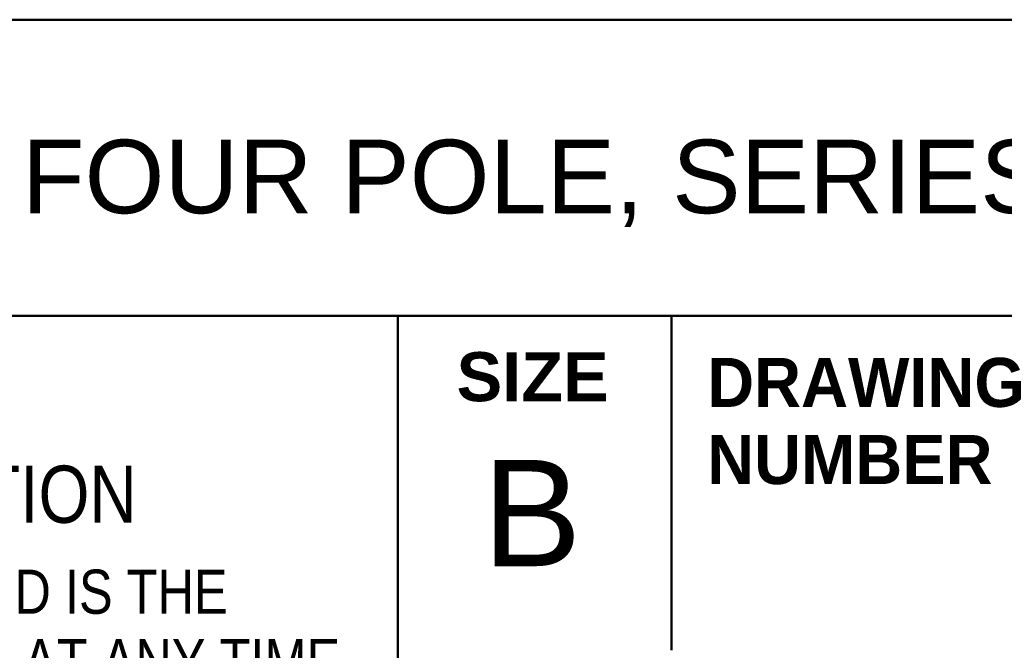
# Model space of a CAD drawing. Header units: inches. Extents: x 0.2 to 29.5, y 0.6 to 18.6.
# Tile 7 of 21: x 21.3 to 23.4, y 2.2 to 3.5. Entities that reach past the tile are written whole.
import ezdxf

# ---------------------------------------------------------------- set-up
doc = ezdxf.new("R2010")
doc.units = ezdxf.units.IN
doc.header["$LTSCALE"] = 1.75
doc.header["$MEASUREMENT"] = 0
doc.layers.add('Title (ANSI)', color=7, linetype='Continuous', lineweight=50)
doc.styles.add('Note Text (ANSI)', font='tahoma.ttf')
doc.styles.add('Text Style107', font='arialbd.ttf')
doc.styles.add('Text Style117', font='arialbd.ttf')
doc.styles.add('Text Style47', font='ARIALN.TTF')
doc.styles.add('Text Style50', font='arial.ttf')
doc.styles.add('Text Style55', font='arial.ttf')
doc.styles.add('Text Style59', font='arial.ttf')

# ---------------------------------------------------------------- blocks, each defined once
blk = doc.blocks.new('Title Blocks ICD TITLE BLOCK MM CUSTOMER')
at = {"layer": 'Title (ANSI)'}
for p, q in [((3.2614, 8.5744), (11.2614, 8.5744)), ((3.2614, 8.212), (11.2564, 8.212)), ((7.2614, 8.212), (7.2614, 7.1921)), ((7.5963, 7.8029), (7.5963, 8.2129))]:
    blk.add_line(p, q, dxfattribs=at)
at = {"layer": 'Title (ANSI)', "attachment_point": 5, "style": 'Note Text (ANSI)'}
for s, insert, char_height in [('\\fArial|b1|i0;\\H0.0600;SIZE', (7.4264, 8.137), 0.06), ('\\fArial Narrow|b0|i0;\\H0.0700;NOTICE TO PERSONS RECEIVING THIS DOCUMENT AND/OR TECHNICAL INFORMATION', (5.2422, 7.9931), 0.07)]:
    blk.add_mtext(s, dxfattribs=dict(at, insert=insert, char_height=char_height))
at = {"layer": 'Title (ANSI)', "style": 'Note Text (ANSI)'}
for s, insert, char_height, attachment_point, line_spacing_factor in [('\\fArial|b1|i0;\\H0.0600;DRAWING\\PNUMBER', (7.6399, 8.0828), 0.06, 4, 0.944221), ('\\fArial Narrow|b0|i0;\\H0.0540;THIS DOCUMENT, INCLUDING THE DRAWING AND INFORMATION CONTAINED THEREON, IS CONFIDENTIAL AND IS THE \\PEXCLUSIVE PROPERTY OF EATON CORPORATION, AND IS MERELY ON LOAN AND SUBJECT TO RECALL BY EATON AT ANY TIME.\\PBY TAKING POSSESSION OF THIS DOCUMENT, THE RECIPIENT ACKNOWLEDGES AND AGREES THAT THIS DOCUMENT CANNOT\\PBE USED IN ANY MANNER ADVERSE TO THE INTERESTS OF EATON AND THAT NO PORTION OF THIS DOCUMENT MAY BE\\PCOPIED OR OTHERWISE REPRODUCED WITHOUT THE PRIOR WRITTEN CONSENT OF EATON. IN THE CASE OF CONFLICTING\\PCONTRACTUAL PROVISIONS, THIS NOTICE SHALL GOVERN THE STATUS OF THIS DOCUMENT.', (5.2662, 7.9013), 0.054, 2, 0.941891)]:
    blk.add_mtext(s, dxfattribs=dict(at, insert=insert, char_height=char_height, attachment_point=attachment_point, line_spacing_factor=line_spacing_factor))
at = {"layer": 'Title (ANSI)'}
for tag, p, height, style in [('<TITLE_1>_001', (3.6507, 8.3375), 0.09, 'Text Style50'), ('DESIGNER_001', (8.7789, 8.3294), 0.09, 'Text Style50'), ('<DRAWN_DATE>_001', (10.6141, 8.3294), 0.09, 'Text Style50'), ('<PART_NUMBER>_001', (9.0343, 7.9293), 0.2, 'Text Style117'), ('Sheet_Size_001', (7.3651, 7.9055), 0.13, 'Text Style55'), ('<REVISION_NUMBER>_001', (10.7692, 7.8528), 0.18, 'Text Style107'), ('Sheet_Number_001', (10.8001, 7.2619), 0.08, 'Text Style59'), ('Number_of_sheets_001', (11.097, 7.2619), 0.08, 'Text Style59'), ('COPYRIGHT_YEAR_001', (4.6226, 7.2707), 0.07, 'Text Style47'), ('<SCALE>_001', (9.8254, 7.2503), 0.08, 'Text Style59')]:
    blk.add_attdef(tag, p, '', height=height, dxfattribs=dict(at, style=style))

msp = doc.modelspace()

# ---------------------------------------------------------------- block references
ref = msp.add_blockref('Title Blocks ICD TITLE BLOCK MM CUSTOMER', (9.3776, -11.5011), dxfattribs=dict(xscale=1.75, yscale=1.75, zscale=1.75))
ref.add_attrib('Sheet_Size_001', 'B', (22.26649, 2.33357), dxfattribs={"layer": 'Title (ANSI)', "height": 0.2275, "style": 'Text Style55'})
ref.add_attrib('<TITLE_1>_001', 'TYPE JD THERMAL MAGNETIC CIRCUIT BREAKERS FOUR POLE, SERIES C', (15.76632, 3.08945), dxfattribs={"layer": 'Title (ANSI)', "height": 0.1575, "style": 'Text Style50'})

doc.saveas('drawing.dxf')
